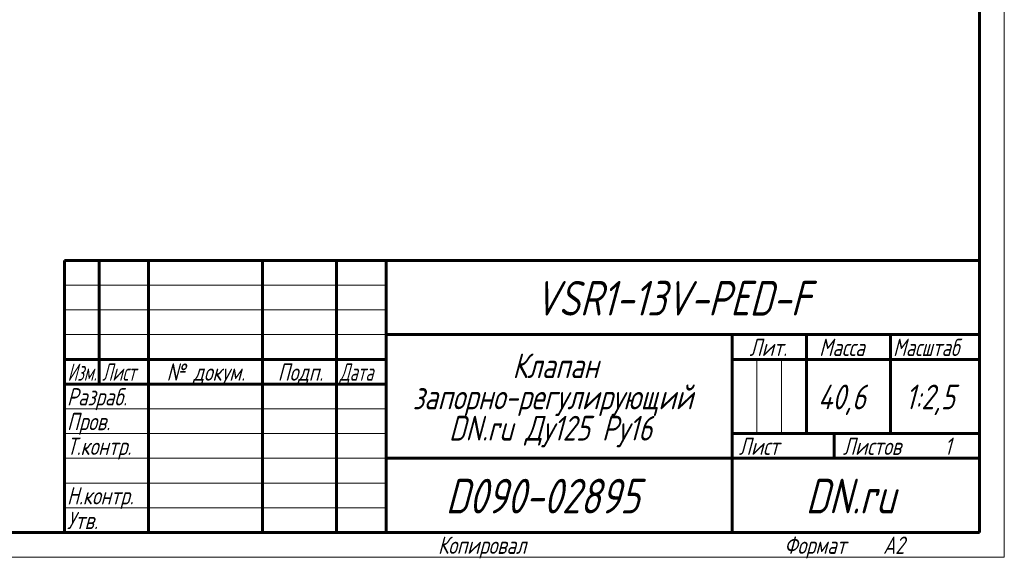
# Model space of a CAD drawing. Header units: millimetres. Extents: x 0 to 594, y 0 to 420.
# Tile 11 of 28: x 395 to 594, y 0 to 109. Entities that reach past the tile are written whole.
import ezdxf

# ---------------------------------------------------------------- set-up
doc = ezdxf.new("R2010")
doc.units = ezdxf.units.MM
doc.linetypes.add('K5LT_BASIC', pattern=[0])
doc.linetypes.add('K5LT_THIN', pattern=[0])
doc.layers.add('Системный слой', color=7, linetype='Continuous')
doc.layers.add('Системный слой (1)', color=251, linetype='Continuous', true_color=0x6c6c6c)
doc.styles.add('KDIMTEXTSTYLE', font='txt', dxfattribs={"width": 0.96, "oblique": 15, "height": 5})
doc.styles.add('KTEXTSTYLE', font='txt', dxfattribs={"width": 0.96, "height": 5})
doc.dimstyles.new('KDIMSTYLE (0.40)', dxfattribs={"dimtxt": 5, "dimasz": 1, "dimexe": 2, "dimexo": 0, "dimgap": 1, "dimtad": 1, "dimlfac": 2.5, "dimtxsty": 'KDIMTEXTSTYLE', "dimsah": 1, "dimcen": 0, "dimdle": 1, "dimadec": 0, "dimazin": 0, "dimtfac": 0.667, "dimtmove": 0, "dimatfit": 3, "dimfxl": 1, "dimtvp": 1, "dimtolj": 1, "dimtzin": 0, "dimarcsym": 0})

# ---------------------------------------------------------------- blocks, each defined once
blk = doc.blocks.new('D8')
at = {"layer": 'Системный слой (1)'}
for points in [[(349.6, 199.04), (352.43, 203.22), (348.62, 199.92), (349.44, 199.85)], [(286.06, 128.42), (289.87, 131.72), (289.05, 131.78), (288.89, 132.59)]]:
    blk.add_hatch(color=7, dxfattribs=at).paths.add_polyline_path(points)
at = {"layer": 'Системный слой (1)', "color": 7, "linetype": 'K5LT_THIN', "lineweight": 18, "true_color": 0xffffff}
for p, q in [((352.43, 203.22), (358.96, 210.58)), ((358.96, 210.58), (377.21, 210.58)), ((286.06, 128.42), (352.43, 203.22)), ((348.62, 199.92), (352.43, 203.22)), ((352.43, 203.22), (349.6, 199.04)), ((349.44, 199.85), (348.62, 199.92)), ((349.6, 199.04), (349.44, 199.85)), ((286.06, 128.42), (288.89, 132.59)), ((289.87, 131.72), (286.06, 128.42)), ((288.89, 132.59), (289.05, 131.78)), ((289.05, 131.78), (289.87, 131.72))]:
    blk.add_line(p, q, dxfattribs=at)
blk.add_wipeout([(360.96, 211.58), (360.96, 218.96), (374.64, 218.96), (374.64, 211.58)]).dxf.layer = 'Системный слой (1)'
at = {"layer": 'Системный слой (1)', "color": 7, "char_height": 5, "attachment_point": 1, "style": 'KTEXTSTYLE'}
for s, insert in [('\\fArial|b0|c204|p34;\\H5.0;\\W1.000;\\Q15;\\fGOST Type AU|b0|i0|c204|p34;\\Q15;\\W0.960;⌀', (360.96, 218.17)), ('\\fArial|b0|c204|p34;\\H5.0;\\W1.000;\\Q15;\\fGOST Type AU|b0|i0|c204|p34;\\Q15;\\W0.960;250', (364.27, 218.17))]:
    blk.add_mtext(s, dxfattribs=dict(at, insert=insert))
blk = doc.blocks.new('KDIMARROW_01')
at = {"layer": 'Системный слой'}
blk.add_hatch(color=0, dxfattribs=at).paths.add_polyline_path([(0, 0), (-5, 0.66), (-4.5, 0), (-5, -0.66)])
at = {"layer": 'Системный слой', "color": 0, "linetype": 'K5LT_THIN', "lineweight": 18}
for p, q in [((-4.5, 0), (-5, 0.66)), ((-5, 0.66), (0, 0)), ((0, 0), (-5, -0.66)), ((-5, -0.66), (-4.5, 0))]:
    blk.add_line(p, q, dxfattribs=at)
at = {"layer": 'Системный слой (1)', "color": 0, "linetype": 'K5LT_THIN', "lineweight": 18}
blk.add_line((319.25, 165.82), (318.85, 165.82), dxfattribs=at)
blk = doc.blocks.new('U285')
at = {"color": 7, "linetype": 'K5LT_THIN', "lineweight": 18, "true_color": 0xffffff}
for p, q in [((594, 420), (594, 0)), ((404, 55), (469, 55)), ((404, 50), (469, 50)), ((404, 45), (469, 45)), ((543.96, 25), (543.96, 40)), ((548.98, 25), (548.98, 40)), ((404, 30), (469, 30)), ((404, 25), (469, 25)), ((404, 20), (469, 20)), ((404, 15), (469, 15)), ((404, 10), (469, 10)), ((594, 0), (0, 0))]:
    blk.add_line(p, q, dxfattribs=at)
at = {"color": 143, "linetype": 'K5LT_BASIC', "lineweight": 60, "true_color": 0x33acca}
for p, q in [((589, 415), (589, 5)), ((404, 60), (589, 60)), ((404, 5), (404, 60)), ((411, 35), (411, 60)), ((421, 5), (421, 60)), ((444, 5), (444, 60)), ((459, 5), (459, 60)), ((469, 5), (469, 60)), ((469, 45), (589, 45)), ((539, 5), (539, 45)), ((554, 25), (554, 45)), ((571, 25), (571, 45)), ((404, 40), (469, 40)), ((539, 40), (554, 40)), ((554, 40), (589, 40)), ((404, 35), (469, 35)), ((539, 25), (589, 25)), ((559.57, 20), (559.57, 25)), ((469, 20), (539, 20)), ((539, 20), (589, 20)), ((589, 5), (20, 5))]:
    blk.add_line(p, q, dxfattribs=at)
at = {"color": 7, "attachment_point": 1, "style": 'KTEXTSTYLE'}
for s, insert, char_height in [('\\fArial|b0|c204|p34;\\H5.0;\\W1.000;\\Q15;\\fGOST Type AU|b0|i0|c204|p34;\\Q15;\\W0.960;\\H7.00;VSR1-13V-PED-F', (499.02, 55.86), 7), ('\\fArial|b0|c204|p34;\\H5.0;\\W1.000;\\Q15;\\fGOST Type AU|b0|i0|c204|p34;\\Q15;\\W0.960;\\H3.50;Лит.', (542.47, 44.18), 3.5), ('\\fArial|b0|c204|p34;\\H5.0;\\W1.000;\\Q15;\\fGOST Type AU|b0|i0|c204|p34;\\Q15;\\W0.960;\\H3.50;Масса', (556.58, 44.18), 3.5), ('\\fArial|b0|c204|p34;\\H5.0;\\W1.000;\\Q15;\\fGOST Type AU|b0|i0|c204|p34;\\Q15;\\W0.926;\\H3.50;Масштаб', (571.52, 44.18), 3.5), ('\\fArial|b0|c204|p34;\\H5.0;\\W1.000;\\Q15;\\fGOST Type AU|b0|i0|c204|p34;\\Q15;\\W0.960;Клапан', (494.56, 41.21), 5), ('\\fArial|b0|c204|p34;\\H5.0;\\W1.000;\\Q15;\\fGOST Type AU|b0|i0|c204|p34;\\Q15;\\W0.786;\\H3.50;Изм.', (404.62, 39.18), 3.5), ('\\fArial|b0|c204|p34;\\H5.0;\\W1.000;\\Q15;\\fGOST Type AU|b0|i0|c204|p34;\\Q15;\\W0.800;\\H3.50;Лист', (411.61, 39.18), 3.5), ('\\fArial|b0|c204|p34;\\H5.0;\\W1.000;\\Q15;\\fGOST Type AU|b0|i0|c204|p34;\\Q15;\\W0.960;\\H3.50;№ докум.', (424.63, 39.18), 3.5), ('\\fArial|b0|c204|p34;\\H5.0;\\W1.000;\\Q15;\\fGOST Type AU|b0|i0|c204|p34;\\Q15;\\W0.960;\\H3.50;Подп.', (447.1, 39.18), 3.5), ('\\fArial|b0|c204|p34;\\H5.0;\\W1.000;\\Q15;\\fGOST Type AU|b0|i0|c204|p34;\\Q15;\\W0.800;\\H3.50;Дата', (459.61, 39.18), 3.5), ('\\fArial|b0|c204|p34;\\H5.0;\\W1.000;\\Q15;\\fGOST Type AU|b0|i0|c204|p34;\\Q15;\\W0.960;\\H3.50;Разраб.', (404.5, 34.18), 3.5), ('\\fArial|b0|c204|p34;\\H5.0;\\W1.000;\\Q15;\\fGOST Type AU|b0|i0|c204|p34;\\Q15;\\W0.960;запорно-регулирующий', (474.38, 34.9), 5), ('\\fArial|b0|c204|p34;\\H5.0;\\W1.000;\\Q15;\\fGOST Type AU|b0|i0|c204|p34;\\Q15;\\W0.960;40,6', (556.3, 34.9), 5), ('\\fArial|b0|c204|p34;\\H5.0;\\W1.000;\\Q15;\\fGOST Type AU|b0|i0|c204|p34;\\Q15;\\W0.960;{\\c16737820;1:2,5}', (574, 34.9), 5), ('\\fArial|b0|c204|p34;\\H5.0;\\W1.000;\\Q15;\\fGOST Type AU|b0|i0|c204|p34;\\Q15;\\W0.960;\\H3.50;Пров.', (404.5, 29.18), 3.5), ('\\fArial|b0|c204|p34;\\H5.0;\\W1.000;\\Q15;\\fGOST Type AU|b0|i0|c204|p34;\\Q15;\\W0.960;DN.ru Ду125 Ру16', (481.72, 28.59), 5), ('\\fArial|b0|c204|p34;\\H5.0;\\W1.000;\\Q15;\\fGOST Type AU|b0|i0|c204|p34;\\Q15;\\W0.960;\\H3.50;Т.контр.', (404.5, 24.18), 3.5), ('\\fArial|b0|c204|p34;\\H5.0;\\W1.000;\\Q15;\\fGOST Type AU|b0|i0|c204|p34;\\Q15;\\W0.960;\\H3.50;Лист', (540.32, 24.18), 3.5), ('\\fArial|b0|c204|p34;\\H5.0;\\W1.000;\\Q15;\\fGOST Type AU|b0|i0|c204|p34;\\Q15;\\W0.960;\\H3.50;Листов', (561.36, 24.18), 3.5), ('\\fArial|b0|c204|p34;\\H5.0;\\W1.000;\\Q15;\\fGOST Type AU|b0|i0|c204|p34;\\Q15;\\W0.960;\\H3.50;1', (581.91, 24.18), 3.5), ('\\fArial|b0|c204|p34;\\H5.0;\\W1.000;\\Q15;\\fGOST Type AU|b0|i0|c204|p34;\\Q15;\\W0.960;\\H7.00;D090-02895', (481.06, 15.86), 7), ('\\fArial|b0|c204|p34;\\H5.0;\\W1.000;\\Q15;\\fGOST Type AU|b0|i0|c204|p34;\\Q15;\\W0.960;\\H3.50;Н.контр.', (404.5, 14.18), 3.5), ('\\fArial|b0|c204|p34;\\H5.0;\\W1.000;\\Q15;\\fGOST Type AU|b0|i0|c204|p34;\\Q15;\\W0.960;\\H7.00;DN.ru', (553.84, 15.86), 7), ('\\fArial|b0|c204|p34;\\H5.0;\\W1.000;\\Q15;\\fGOST Type AU|b0|i0|c204|p34;\\Q15;\\W0.960;\\H3.50;Утв.', (404.5, 9.18), 3.5), ('\\fArial|b0|c204|p34;\\H5.0;\\W1.000;\\Q15;\\fGOST Type AU|b0|i0|c204|p34;\\Q15;\\W0.960;\\H3.50;Копировал', (479.5, 4.18), 3.5), ('\\fArial|b0|c204|p34;\\H5.0;\\W1.000;\\Q15;\\fGOST Type AU|b0|i0|c204|p34;\\Q15;\\W0.960;\\H3.50;Формат', (549.5, 4.18), 3.5), ('\\fArial|b0|c204|p34;\\H5.0;\\W1.000;\\Q15;\\fGOST Type AU|b0|i0|c204|p34;\\Q15;\\W0.960;\\H3.50;A2', (569.5, 4.18), 3.5)]:
    blk.add_mtext(s, dxfattribs=dict(at, insert=insert, char_height=char_height))

msp = doc.modelspace()

# ---------------------------------------------------------------- dimensions: what is measured, and where the dimension line sits
at = {"layer": 'Системный слой (1)', "color": 7}
dim = msp.add_diameter_dim_2p(p1=(236.2887, 72.3154), p2=(402.2053, 259.3226), dimstyle='KDIMSTYLE (0.40)', override={"dimtih": 1, "dimtoh": 1, "dimpost": '\\fGOST Type AU|b0|c204|p34;\\H5.0;\\W0.960;\\Q15;<>', "dimblk1": 'KDIMARROW_01', "dimblk2": 'KDIMARROW_01', "dimclrt": 7, "dimtol": 1, "dimtp": 0, "dimtm": 0, "dimtdec": 5, "dimtmove": 1, "dimatfit": 2, "dimtolj": 1}, dxfattribs=at)
dim.commit()
dim.dimension.update_dxf_attribs({"geometry": 'D8', "text_midpoint": (360.9585, 210.5785), "dimtype": 163})

# ---------------------------------------------------------------- next in the draw order: block references
msp.add_blockref('U285', (0, 0))

doc.saveas('drawing.dxf')
